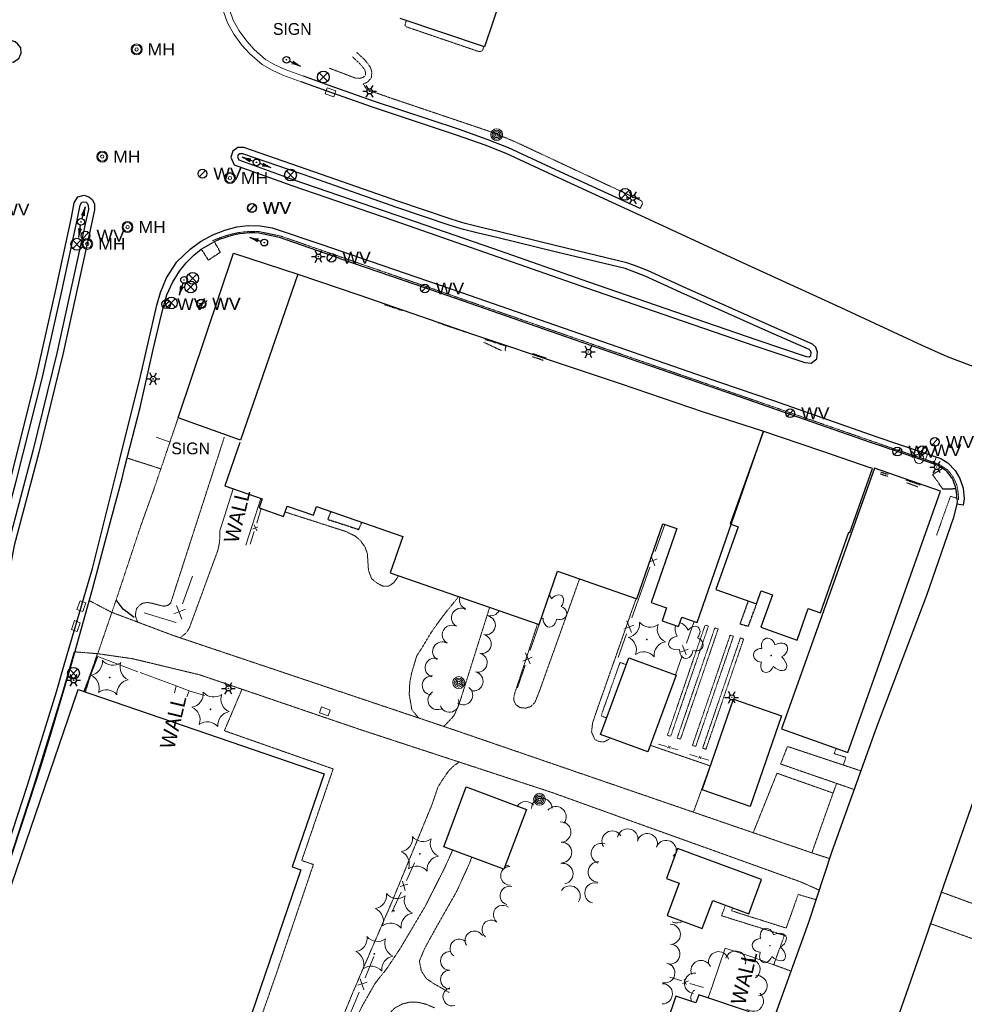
# Model space of a CAD drawing. Extents: x 386588 to 390135, y 96998 to 113606.
# Tile 22 of 93: x 387758 to 388141, y 98750 to 99149. Entities that reach past the tile are written whole.
import ezdxf
from ezdxf.enums import TextEntityAlignment as Align

# ---------------------------------------------------------------- set-up
doc = ezdxf.new("R2010")
doc.units = 0
doc.header["$MEASUREMENT"] = 0
for name, pattern in [('Wisdot1', [0.0625, 0.03125, -0.03125]), ('Wisdot3', [0.1875, 0.125, -0.0625]), ('Wisdot5', [0.1, 0.05, -0.05]), ('Wisdot6', [0.375, 0.125, -0.0625, 0.03125, -0.0625, 0.03125, -0.0625])]:
    doc.linetypes.add(name, pattern=pattern)
for name, color, linetype, lineweight in [('E_BLD', 241, 'Continuous', 25), ('E_BLD_HvyDash', 241, 'Wisdot3', 25), ('E_BLD_Steps', 30, 'Wisdot1', 25), ('E_DRN', 40, 'Continuous', 15), ('E_DWY', 2, 'Wisdot3', 15), ('E_LAND_Vegetation', 3, 'Continuous', 15), ('E_LTG', 21, 'Continuous', 25), ('E_MISCPROP', 30, 'Continuous', 15), ('E_MISCPROP_HvyDash', 241, 'Wisdot3', 25), ('E_MISCPROP_Planter', 3, 'Continuous', 15), ('E_MISCPROP_Railing', 30, 'Continuous', 15), ('E_PATH_Sidewalk', 2, 'Wisdot5', 15), ('E_RDWY', 21, 'Continuous', 25), ('E_RDWY_AsphConc', 200, 'Continuous', 25), ('E_RDWY_C_and_G', 21, 'Continuous', 25), ('E_SGN', 21, 'Continuous', 15), ('E_SIG', 5, 'Continuous', 30), ('E_UTL_MH', 30, 'Continuous', 15), ('E_UTL_W', 5, 'Continuous', 25), ('E_UTL_WHydrant', 4, 'Continuous', 15), ('E_WAL', 40, 'Continuous', 25), ('E_WTR_FlowLine', 4, 'Wisdot6', 15)]:
    doc.layers.add(name, color=color, linetype=linetype, lineweight=lineweight)
doc.layers.add('P2S1_Complete', color=7, linetype='Continuous', lineweight=15, transparency=0.9)
doc.styles.add('Style-dot_font5', font='dot_font5.shx')

# ---------------------------------------------------------------- blocks, each defined once
blk = doc.blocks.new('CULV')
at = {"layer": 'E_DRN'}
blk.add_arc((0, 6.15), 6.15, 216.8699, 323.1301, dxfattribs=at)
blk = doc.blocks.new('INLET')
at = {"layer": 'E_DRN', "flags": 128}
blk.add_lwpolyline([(-7.5, 10), (7.5, 10), (7.5, 0), (-7.5, 0)], close=True, dxfattribs=at)
blk = doc.blocks.new('LPOL')
at = {"layer": 'E_LTG'}
for p, q in [((-4, 0), (-1.5, 0)), ((-0.75, 1.3), (-2, 3.46)), ((0.75, 1.3), (2, 3.46)), ((1.5, 0), (4, 0)), ((-2, -3.46), (-0.75, -1.3)), ((2, -3.46), (0.75, -1.3))]:
    blk.add_line(p, q, dxfattribs=at)
for radius in [1.5, 1.5, 1.5, 0.125]:
    blk.add_circle((0, 0), radius, dxfattribs=at)
blk = doc.blocks.new('MH')
at = {"layer": 'E_UTL_MH'}
for radius in [5, 4, 1.5]:
    blk.add_circle((0, 0), radius, dxfattribs=at)
at = {"layer": 'E_UTL_MH', "style": 'Style-dot_font5', "width": 1.111111}
blk.add_text('MH', height=10.8, dxfattribs=at).set_placement((10, 0), align=Align.MIDDLE_LEFT)
blk = doc.blocks.new('PBX')
at = {"layer": 'E_SIG'}
for p, q in [((4.9, 5.1), (-5.1, -5.1)), ((-5.1, 5), (5, -5.2))]:
    blk.add_line(p, q, dxfattribs=at)
blk.add_circle((0, 0), 7.21, dxfattribs=at)
blk = doc.blocks.new('CTRE')
at = {"layer": 'E_LAND_Vegetation'}
blk.add_circle((0, 0), 0.223, dxfattribs=at)
for centre, start, end in [((-11.97, 8.96), 280.2067, 5.9716), ((1.81, 14.92), 220.2113, 305.9762), ((13.83, 5.89), 160.2113, 245.9762), ((-13.83, -5.9), 340.2113, 65.9762), ((-1.81, -14.93), 40.2113, 125.9762)]:
    blk.add_arc(centre, 7.87, start, end, dxfattribs=at)
at = {"layer": 'E_LAND_Vegetation', "extrusion": (0, 0, -1)}
blk.add_arc((-12.03, -9.04), 7.87, 354.0728, 79.7489, dxfattribs=at)
blk = doc.blocks.new('POLE')
at = {"layer": 'E_MISCPROP'}
for radius in [4.46, 3.35, 2.23, 1.12]:
    blk.add_circle((0, 0), radius, dxfattribs=at)
blk = doc.blocks.new('SIGN')
at = {"layer": 'E_SGN', "lineweight": 13, "style": 'Style-dot_font5'}
blk.add_text('SIGN', height=12, dxfattribs=at).set_placement((0, 0), align=Align.MIDDLE_CENTER)
blk = doc.blocks.new('DTRE')
at = {"layer": 'E_LAND_Vegetation'}
blk.add_circle((-0.18, 0), 0.183, dxfattribs=at)
for centre, major_axis, ratio in [((-1.87, 5.32), (1.36, -4.98), 0.782863), ((4.06, 2.74), (-5.27, -2.93), 0.691916), ((-5.87, 0.15), (4.93, -0.12), 0.832022), ((-2.49, -5.24), (1.8, 4.86), 0.716896), ((3.54, -3.71), (-5.01, 4.58), 0.560249)]:
    blk.add_ellipse(centre, major_axis=major_axis, ratio=ratio, start_param=1.570796, end_param=4.712389, dxfattribs=at)
blk = doc.blocks.new('WV')
at = {"layer": 'E_UTL_W'}
blk.add_line((-2.83, -2.83), (2.83, 2.83), dxfattribs=at)
blk.add_circle((0, 0), 4, dxfattribs=at)
at = {"layer": 'E_UTL_W', "style": 'Style-dot_font5', "width": 1.111111}
blk.add_text('WV', height=10.8, dxfattribs=at).set_placement((10, 0), align=Align.MIDDLE_LEFT)
blk = doc.blocks.new('HYD')
at = {"layer": 'E_UTL_WHydrant'}
for p, q in [((-3.8, 3.8), (-8.3, 8.3)), ((3.8, 3.8), (8.3, 8.3))]:
    blk.add_line(p, q, dxfattribs=at)
for radius in [5.48, 0.42]:
    blk.add_circle((0, 0), radius, dxfattribs=at)

msp = doc.modelspace()

# ---------------------------------------------------------------- linework, layer by layer
at = {"layer": 'E_BLD'}
for p, q in [((387958.31, 99172.67), (387946.84, 99138.22)), ((387946.84, 99138.22), (387912.59, 99149.63)), ((387946.84, 99138.22), (387946.84, 99138.22)), ((387822.56, 98987.59), (387845.09, 99054.49)), ((387845.09, 99054.49), (387871.12, 99045.98)), ((387871.12, 99045.98), (387847.9, 98978.54)), ((387871.12, 99045.98), (387896.22, 99037.39)), ((387896.22, 99037.39), (387941.92, 99021.61)), ((387941.92, 99021.61), (387979.96, 99008.82)), ((387979.96, 99008.82), (388002.32, 99001.39)), ((388002.32, 99001.39), (388035.58, 98990.1)), ((388035.58, 98990.1), (388058.75, 98982.64)), ((387847.9, 98978.54), (387822.56, 98987.59)), ((388033.05, 98904.59), (388059.95, 98982.24)), ((388059.94, 98982.22), (388049.96, 98954.32)), ((388058.75, 98982.64), (388083.53, 98974.28)), ((387847.57, 98977.59), (387841.51, 98959.98)), ((388083.53, 98974.28), (388103.58, 98967.36)), ((388104.98, 98967.24), (388069.81, 98868.62)), ((388095.04, 98941.08), (388104.26, 98967.12)), ((388104.26, 98967.12), (388103.58, 98967.36)), ((388104.26, 98967.12), (388104.26, 98967.12)), ((388131.76, 98957.83), (388104.98, 98967.24)), ((388104.98, 98967.24), (388104.98, 98967.24)), ((387841.51, 98959.98), (387841.51, 98959.98)), ((387841.51, 98959.98), (387856.72, 98954.72)), ((388094.23, 98851.77), (388131.76, 98957.83)), ((387856.72, 98954.72), (387855.45, 98951.06)), ((387856.72, 98954.72), (387856.72, 98954.72)), ((388049.96, 98954.32), (388046.51, 98944.56)), ((388049.96, 98954.32), (388049.96, 98954.32)), ((387855.45, 98951.06), (387855.45, 98951.06)), ((387855.45, 98951.06), (387865.32, 98947.64)), ((387865.32, 98947.64), (387866.78, 98951.86)), ((387866.78, 98951.86), (387866.78, 98951.86)), ((387866.78, 98951.86), (387877.48, 98948.15)), ((387877.48, 98948.15), (387878.7, 98951.67)), ((387878.7, 98951.67), (387878.7, 98951.67)), ((387878.7, 98951.67), (387913.77, 98939.52)), ((388008.64, 98914.24), (388019.17, 98944.65)), ((388024.79, 98942.71), (388014.39, 98912.66)), ((388019.17, 98944.65), (388019.17, 98944.65)), ((388019.17, 98944.65), (388024.79, 98942.71)), ((388024.79, 98942.71), (388024.79, 98942.71)), ((388049.71, 98943.43), (388040.72, 98918.02)), ((388046.51, 98944.56), (388046.51, 98944.56)), ((388046.51, 98944.56), (388049.71, 98943.43)), ((388049.71, 98943.43), (388049.71, 98943.43)), ((387913.77, 98939.52), (387908.63, 98924.68)), ((387913.77, 98939.52), (387913.77, 98939.52)), ((388083.05, 98908.45), (388094.65, 98941.21)), ((388094.65, 98941.21), (388094.65, 98941.21)), ((388094.65, 98941.21), (388095.04, 98941.08)), ((388095.04, 98941.08), (388095.04, 98941.08)), ((387908.63, 98924.68), (387968.94, 98903.79)), ((387968.94, 98903.79), (387976.42, 98925.39)), ((387976.42, 98925.39), (388008.64, 98914.24)), ((388040.72, 98918.02), (388057.21, 98912.18)), ((388008.64, 98914.24), (388008.64, 98914.24)), ((388057.21, 98912.18), (388059.08, 98917.47)), ((388063.6, 98915.87), (388058.91, 98902.64)), ((388059.08, 98917.47), (388059.08, 98917.47)), ((388059.08, 98917.47), (388063.6, 98915.87)), ((388063.6, 98915.87), (388063.6, 98915.87)), ((388014.39, 98912.66), (388020.71, 98910.47)), ((388020.71, 98910.47), (388018.9, 98905.24)), ((388020.71, 98910.47), (388020.71, 98910.47)), ((388057.21, 98912.18), (388057.21, 98912.18)), ((388073.58, 98897.44), (388078.1, 98910.2)), ((388078.1, 98910.2), (388078.1, 98910.2)), ((388078.1, 98910.2), (388083.05, 98908.45)), ((388025.57, 98902.94), (388026.88, 98906.73)), ((388026.88, 98906.73), (388026.88, 98906.73)), ((388026.88, 98906.73), (388033.05, 98904.59)), ((387968.94, 98903.79), (387968.94, 98903.79)), ((388018.9, 98905.24), (388018.9, 98905.24)), ((388018.9, 98905.24), (388025.57, 98902.94)), ((388058.91, 98902.64), (388073.58, 98897.44)), ((388073.58, 98897.44), (388073.58, 98897.44)), ((387993.89, 98859.18), (388005.3, 98890.27)), ((388005.3, 98890.27), (388024.54, 98883.21)), ((388024.54, 98883.21), (388013.14, 98852.12)), ((388024.54, 98883.21), (388024.54, 98883.21)), ((387735.58, 98741.64), (387782.03, 98877.34)), ((387782.03, 98877.34), (387881.76, 98843.2)), ((388035.07, 98836.67), (388047.76, 98873.44)), ((388047.76, 98873.44), (388047.76, 98873.44)), ((388047.76, 98873.44), (388067.23, 98866.72)), ((388067.23, 98866.72), (388054.54, 98829.95)), ((388067.23, 98866.72), (388067.23, 98866.72)), ((388069.81, 98868.62), (388067.24, 98861.4)), ((388069.81, 98868.62), (388069.81, 98868.62)), ((387993.89, 98859.18), (387993.89, 98859.18)), ((388013.14, 98852.12), (387993.89, 98859.18)), ((388067.24, 98861.4), (388094.23, 98851.77)), ((388013.14, 98852.12), (388013.14, 98852.12)), ((388094.23, 98851.77), (388094.23, 98851.77)), ((387881.76, 98843.2), (387868.83, 98805.43)), ((387881.76, 98843.2), (387881.76, 98843.2)), ((387930.28, 98813.6), (387939.36, 98837.89)), ((387939.36, 98837.89), (387939.36, 98837.89)), ((387939.36, 98837.89), (387963.81, 98828.75)), ((388054.54, 98829.95), (388035.07, 98836.67)), ((388054.54, 98829.95), (388054.54, 98829.95)), ((387963.81, 98828.75), (387954.73, 98804.47)), ((387954.73, 98804.47), (387930.28, 98813.6)), ((388025.14, 98812.91), (388020.6, 98800.66)), ((388059.17, 98800.31), (388025.14, 98812.91)), ((388025.14, 98812.91), (388025.14, 98812.91)), ((387872.38, 98804.21), (387839.9, 98709.33)), ((387868.83, 98805.43), (387868.83, 98805.43)), ((387868.83, 98805.43), (387872.38, 98804.21)), ((387872.38, 98804.21), (387872.38, 98804.21)), ((387954.73, 98804.47), (387954.73, 98804.47)), ((388020.6, 98800.66), (388025.76, 98798.75)), ((388025.76, 98798.75), (388020.9, 98785.62)), ((388025.76, 98798.75), (388025.76, 98798.75)), ((388054.02, 98786.38), (388059.17, 98800.31)), ((388059.17, 98800.31), (388059.17, 98800.31)), ((388035.15, 98780.34), (388039.39, 98791.8)), ((388039.39, 98791.8), (388054.02, 98786.38)), ((388054.02, 98786.38), (388054.02, 98786.38)), ((388020.9, 98785.62), (388020.9, 98785.62)), ((388020.9, 98785.62), (388035.15, 98780.34)), ((388035.15, 98780.34), (388035.15, 98780.34)), ((388024.47, 98752.93), (388020.98, 98742.58)), ((388032.59, 98750.2), (388024.47, 98752.93)), ((388024.47, 98752.93), (388024.47, 98752.93)), ((388033.71, 98753.54), (388032.59, 98750.2)), ((388032.59, 98750.2), (388032.59, 98750.2)), ((388054.25, 98746.63), (388033.71, 98753.54))]:
    msp.add_line(p, q, dxfattribs=at)
at = {"layer": 'E_BLD_HvyDash', "flags": 128}
for points in [[(387839.68, 99054.87), (387837.3, 99059.13)], [(387831.98, 99056.05), (387834.8, 99051.66)], [(387834.8, 99051.66), (387839.68, 99054.87)], [(388132.68, 98967.13), (388128.57, 98964.57)], [(388128.57, 98964.57), (388132.64, 98958.79)], [(388132.64, 98958.79), (388138.01, 98958.93)]]:
    msp.add_lwpolyline(points, dxfattribs=at)
at = {"layer": 'E_BLD_Steps', "flags": 128}
for points in [[(387906.33, 99033.62), (387913.4, 99031.27)], [(387928.15, 99026.25), (387940.11, 99022.21)], [(387946.62, 99018.29), (387953.9, 99014.87)], [(387947.07, 99019.52), (387955.33, 99016.95)], [(387955.33, 99016.95), (387955.22, 99014.72)], [(387966.52, 99013.69), (387971.82, 99011.89)], [(387966.6, 99013.44), (387966.52, 99013.69)], [(387966.29, 99012.48), (387970.61, 99011.06)], [(387971.82, 99011.89), (387971.55, 99011.77)], [(388110.3, 98963.86), (388107.33, 98964.84)], [(388110.51, 98964.6), (388107.57, 98965.51)], [(388117.75, 98962.49), (388123.49, 98960.48)], [(388122.58, 98959.64), (388117.98, 98961.25)]]:
    msp.add_lwpolyline(points, dxfattribs=at)
at = {"layer": 'E_DWY', "flags": 128}
for points in [[(387915.1, 99148.79), (387914.62, 99147.49), (387914.58, 99146.92), (387914.94, 99146.38), (387944.44, 99136.31), (387945.23, 99136.29), (387946.02, 99136.79), (387946.59, 99138.3)], [(387883.98, 99129.5), (387894.51, 99125.5), (387896.44, 99125.41), (387897.81, 99125.89), (387898.51, 99126.64), (387898.61, 99127.69), (387898.28, 99128.81), (387897.55, 99129.81), (387896.46, 99131.18), (387893.16, 99134.25)], [(387897.67, 99123.19), (387899.22, 99123.74), (387900.91, 99125.55), (387901.15, 99127.94), (387900.55, 99129.93), (387899.55, 99131.32), (387898.3, 99132.89), (387894.86, 99136.08)], [(387908.68, 99117.46), (387899.06, 99120.85), (387897.67, 99123.19)], [(388009.91, 99072.59), (388010.88, 99074.47), (388010.84, 99074.99), (388010.54, 99075.67), (387959.25, 99099.67), (387950.17, 99103.45), (387908.68, 99117.46)], [(387806.14, 98904.75), (387805.33, 98907.03), (387805.35, 98908.7), (387805.7, 98910.12), (387806.75, 98911.46), (387808.09, 98912.37), (387809.86, 98912.71), (387812.11, 98912.37), (387815.72, 98911.38), (387817.04, 98911.21), (387818.46, 98911.56), (387819.54, 98912.46), (387841.28, 98979.76)], [(387801.68, 98971.39), (387815.56, 98966.94)], [(387911.88, 98923.56), (387911.6, 98922.95), (387910.07, 98920.74), (387907.98, 98919.36), (387905.72, 98919.29), (387903, 98920.72), (387901.08, 98922.34), (387899.77, 98925.68), (387899.52, 98929.45), (387899.32, 98932.57), (387898.34, 98935.21), (387896.57, 98937.79), (387894.34, 98939.69), (387890.65, 98941.49), (387865.94, 98949.44)], [(387839.46, 98941.79), (387839.52, 98939.43), (387839.33, 98937.06), (387838.7, 98933.96), (387827.11, 98902.33), (387825.88, 98900.41), (387823.46, 98898.34)], [(387985.39, 98922.29), (387969.31, 98877.29), (387967.25, 98872.05), (387965.46, 98870.4), (387963.46, 98869.84), (387961.26, 98870.06), (387959.5, 98871.25), (387958.65, 98873.17), (387958.88, 98875.22), (387968.35, 98904)], [(387920.06, 98865.85), (387917.36, 98869.17), (387916.3, 98875.37), (387916.51, 98880.12), (387917.27, 98884.03), (387919.3, 98890.94), (387921.88, 98894.98), (387925.23, 98900.59), (387929.24, 98906.24), (387932.81, 98910.77), (387935.51, 98914.01), (387936.23, 98915.12)], [(387997.68, 98857.79), (387997.23, 98857.16), (387995.4, 98856.17), (387993.2, 98856.25), (387991.54, 98857.16), (387990.25, 98860.14), (387990.67, 98863.81), (387991.95, 98867.68), (388008.34, 98914.34)], [(388079.59, 98811.1), (387932.8, 98861.57), (387820.73, 98899.26), (387795.47, 98908.77), (387786.58, 98913.46)], [(387948.91, 98910.73), (387936.47, 98871.22), (387934.43, 98866.78), (387933.27, 98865.47), (387930.34, 98862.4)], [(387780.54, 98892.68), (387789.93, 98891.93), (387804.21, 98889.87), (387831.38, 98883.33), (387896.68, 98861.05), (387973.61, 98835.8), (388074.89, 98799.39), (388080.97, 98796.72), (388082.54, 98795.95)], [(387840.44, 98699.77), (387843.65, 98708.49), (387862.68, 98762.86), (387877.43, 98806.37), (387872.69, 98807.99), (387885.45, 98845.16), (387841.32, 98860.66), (387848.46, 98877.5)], [(388038.42, 98846.37), (388014.1, 98854.75)], [(388096.76, 98836.81), (388066.93, 98847.15), (388069.7, 98854.28), (388099.48, 98844.37)], [(387936.63, 98847.94), (387934.51, 98846.56), (387932.29, 98844.4), (387929.86, 98840.83), (387927.99, 98837.91), (387925.46, 98830.49), (387908.99, 98790.54), (387893.63, 98754.95), (387869.49, 98695.91), (387854.94, 98701.09), (387852.83, 98695.44)], [(388031.57, 98827.62), (388038.31, 98846.28)], [(388065.47, 98843.42), (388055.8, 98819.28)], [(388086.78, 98808.78), (388079.59, 98811.1), (388088.21, 98835.37), (388065.47, 98843.42)], [(387872.16, 98688.58), (387878.42, 98704.61), (387890.38, 98734.91), (387897.19, 98748.91), (387902.56, 98758.3), (387907.21, 98764.14), (387912.58, 98772.21), (387922.83, 98789.5), (387930.71, 98805.1), (387933.92, 98812.24)], [(387932.47, 98754.48), (387926.41, 98757.95), (387923.14, 98760.15), (387921.18, 98763.3), (387920.42, 98767.18), (387922.56, 98772.35), (387927.19, 98780.74), (387935.56, 98795.5), (387940.79, 98806.99), (387941.66, 98809.35)], [(388191.21, 98774.26), (388170.12, 98781.24), (388132.19, 98795.15)], [(388172.63, 98766.27), (388127.79, 98782.36)], [(388063.74, 98765.85), (388071.11, 98763.12)], [(388039.31, 98757.28), (388037.51, 98752.26)], [(387881.26, 98685.34), (387895.26, 98721.45), (387903.27, 98739.47), (387906.66, 98744.5), (387910.5, 98748.17), (387913.46, 98749.75), (387916.4, 98750.52), (387919.39, 98750.57), (387923.01, 98749.71), (387926.76, 98748.14)]]:
    msp.add_lwpolyline(points, dxfattribs=at)
at = {"layer": 'E_LAND_Vegetation'}
for centre, radius, start, end in [((387940.56, 98913.75), 3.88, 162.691, 248.5572), ((387937.28, 98906.49), 3.88, 61.721, 241.721), ((387947.35, 98903.46), 3.88, 257.7756, 77.7756), ((387949.24, 98911.15), 3.88, 252.8877, 333.4578), ((387933.55, 98899.65), 3.88, 60.8478, 240.8478), ((387945.71, 98895.88), 3.88, 257.7756, 77.7756), ((387929.67, 98892.85), 3.88, 58.8188, 238.8188), ((387926.62, 98886.24), 3.88, 72.4706, 252.4706), ((387944.05, 98888.3), 3.88, 257.6385, 77.6385), ((387925.47, 98879.06), 3.88, 86.2519, 266.2519), ((387942.39, 98880.71), 3.88, 257.6385, 77.6385), ((387938.19, 98875.06), 3.88, 234.3389, 54.3389), ((387927.76, 98873.09), 3.88, 120.7702, 300.7702), ((387932.59, 98872.04), 3.88, 198.8909, 18.8909), ((387963.6, 98827.77), 4.16, 40.3908, 145.6663), ((387970.06, 98829.14), 4.16, 1.16, 181.16), ((387975.78, 98825.76), 4.16, 321.3229, 141.3229), ((387977.73, 98819.56), 4.16, 272.1925, 92.1925), ((387998.62, 98815.86), 4.16, 32.1325, 212.1325), ((388004.91, 98816.69), 4.16, 349.4729, 169.4729), ((388012.84, 98814.79), 4.16, 344.9371, 164.9371), ((387978.05, 98811.26), 4.16, 271.9302, 91.9302), ((387994.25, 98810.82), 4.16, 68.8176, 248.8176), ((388020.47, 98812.01), 4.16, 352.2641, 159.4965), ((388026.67, 98807.32), 4.16, 124.1691, 143.2939), ((387955.36, 98809.63), 3.79, 268.3254, 290.1996), ((387978.6, 98802.64), 4.16, 281.8525, 101.8525), ((387992.98, 98803.34), 4.16, 87.465, 267.465), ((387957.18, 98801.77), 3.79, 133.3349, 270.8544), ((387957.18, 98801.77), 3.79, 90.8544, 128.07), ((387991.65, 98794.8), 4.16, 76.5178, 256.5178), ((387956.94, 98793.74), 3.79, 74.4344, 254.4344), ((387981.52, 98793.55), 4.16, 326.8405, 146.8405), ((387954.21, 98786.04), 3.79, 52.3238, 232.3238), ((387949.58, 98780.04), 3.79, 52.3238, 232.3238), ((388022.19, 98778.05), 4.1, 271.2298, 91.2298), ((388024.89, 98786.74), 4.1, 241.3394, 303.1993), ((387942.71, 98775.59), 3.79, 31.1017, 211.1017), ((387936.64, 98772.32), 3.79, 52.5326, 232.5326), ((388022.01, 98770.02), 4.1, 266.0271, 86.0271), ((387932.8, 98767.24), 3.79, 89.8331, 269.8331), ((388041.81, 98766.9), 4.12, 15.821, 195.821), ((388048.65, 98767.16), 4.12, 343.4354, 163.4354), ((388019.95, 98762.39), 4.1, 257.3846, 77.3846), ((388034.66, 98763.32), 4.12, 23.0095, 203.0095), ((388054.5, 98763.81), 4.12, 302.2397, 122.2397), ((387932.78, 98759.67), 3.79, 89.8331, 269.8331), ((388032.03, 98758.17), 4.12, 83.8044, 263.8044), ((388018.97, 98753.88), 4.1, 269.7071, 89.7071), ((388057.37, 98757.16), 4.12, 277.4549, 97.4549), ((387933.78, 98752.76), 3.79, 106.4871, 286.4871), ((388034.66, 98752.29), 4.12, 130.8174, 201.3321), ((388055.86, 98750.89), 4.12, 231.3686, 51.3686)]:
    msp.add_arc(centre, radius, start, end, dxfattribs=at)
for centre, major_axis, ratio, start_param, end_param in [((387971.85, 98913.02), (2.17, -3.97), 0.560249, 1.570796, 1.967741), ((387975.99, 98912.69), (-2.19, -2.67), 0.716896, 1.570796, 4.712389), ((387976.95, 98908.55), (-3.08, 1.14), 0.832022, 1.570796, 4.712389), ((387970.13, 98909.07), (3.96, 0.71), 0.691916, 4.504172, 4.712389), ((387973.31, 98906.16), (0.22, 3.44), 0.782863, 1.570796, 4.712389), ((388027.2, 98900.3), (2.17, -3.97), 0.560249, 3.578943, 4.712389), ((388027.2, 98900.3), (2.17, -3.97), 0.560249, 1.570796, 2.73394), ((388031.33, 98899.96), (-2.19, -2.67), 0.716896, 1.570796, 4.712389), ((388025.48, 98896.34), (3.96, 0.71), 0.691916, 1.570796, 4.712389), ((388032.3, 98895.83), (-3.08, 1.14), 0.832022, 1.570796, 4.712389), ((388028.66, 98893.43), (0.22, 3.44), 0.782863, 1.570796, 4.712389)]:
    msp.add_ellipse(centre, major_axis=major_axis, ratio=ratio, start_param=start_param, end_param=end_param, dxfattribs=at)
at = {"layer": 'E_MISCPROP_HvyDash', "flags": 128}
for points in [[(387884.51, 98949.66), (387883.25, 98946.42), (387895.83, 98942.35), (387897.09, 98945.3)], [(388053.81, 98913.38), (388050.44, 98904.01), (388053.85, 98903.06), (388057.21, 98912.18)]]:
    msp.add_lwpolyline(points, dxfattribs=at)
at = {"layer": 'E_MISCPROP_Planter'}
msp.add_lwpolyline([(387784.43, 98876.26), (387789.96, 98890.77), (387806.28, 98884.6)], dxfattribs=at)
at = {"layer": 'E_MISCPROP_Railing'}
for p, q in [((387852.8, 98942.41), (387854.9, 98943.35)), ((387854.45, 98941.8), (387853.37, 98944.25)), ((388013.83, 98929.23), (388016.88, 98930.46)), ((388015.94, 98927.57), (388014.5, 98931.17)), ((387825.53, 98910), (387820.82, 98908.1)), ((387821.93, 98911.48), (387824.11, 98905.98)), ((388003.37, 98901.85), (388007.39, 98903.48)), ((388006.45, 98900.58), (388004.58, 98905.28)), ((388026.21, 98892.5), (388029.44, 98893.81)), ((388028.68, 98891.48), (388027.17, 98895.26)), ((387962.37, 98888.96), (387966.17, 98890.55)), ((387965.3, 98887.79), (387963.48, 98892.23)), ((388022.27, 98854.29), (388020.95, 98853.7)), ((388021.95, 98853.4), (388021.43, 98854.52)), ((388034.84, 98850.09), (388033.54, 98849.52)), ((388034.52, 98849.22), (388034.02, 98850.33)), ((387915.8, 98798.41), (387912.59, 98797.45)), ((387913.53, 98799.61), (387914.62, 98795.86)), ((387899.21, 98758.65), (387895.46, 98757.35)), ((387896.46, 98759.95), (387897.95, 98755.57)), ((388027.18, 98758.12), (388029.5, 98759.14)), ((388027.76, 98759.68), (388028.65, 98757.7))]:
    msp.add_line(p, q, dxfattribs=at)
at = {"layer": 'E_MISCPROP_Railing', "flags": 128}
for points in [[(387839.46, 98941.79), (387844.86, 98958.82)], [(387849.98, 98935.95), (387856.16, 98954.91)], [(387854.43, 98944.9), (387856.26, 98950.78)], [(388016.1, 98933.41), (388019.95, 98944.38)], [(387851.75, 98936.31), (387853.36, 98941.48)], [(388010.47, 98917.39), (388013.86, 98927.04)], [(387828.35, 98923.37), (387824.36, 98912.1)], [(388006.61, 98906.42), (388010.47, 98917.39)], [(387821.73, 98904.65), (387821.68, 98904.53), (387808.85, 98908.57)], [(387965.4, 98893.34), (387968.94, 98903.79)], [(388028.81, 98896.18), (388031.9, 98904.99)], [(388000.98, 98890.4), (388004.37, 98900.05)], [(388024.29, 98883.3), (388027.01, 98891.05)], [(387960.22, 98878.06), (387963.34, 98887.26)], [(387821.13, 98876.1), (387821.83, 98878.95), (387807.13, 98884.36)], [(387827.01, 98876.81), (387821.83, 98878.95)], [(387826.14, 98874.47), (387827.01, 98876.81), (387833.2, 98874.93)], [(388020.6, 98854.26), (388017.44, 98855.23)], [(388025.23, 98852.85), (388022.45, 98853.7)], [(388033.2, 98850.08), (388030.09, 98851.05)], [(388037.75, 98848.66), (388035.01, 98849.52)], [(387918.48, 98807.02), (387915.16, 98799.86)], [(387912.97, 98795.13), (387909.2, 98787)], [(388039.31, 98757.28), (388044.46, 98772.39), (388055.19, 98768.85), (388063.74, 98765.85)], [(387901.93, 98768.99), (387898.38, 98760.34)], [(388021.99, 98760.66), (388026.88, 98759.15)], [(388030.11, 98758.15), (388035.67, 98756.42)], [(387896.04, 98754.62), (387892, 98744.78)]]:
    msp.add_lwpolyline(points, dxfattribs=at)
at = {"layer": 'E_PATH_Sidewalk', "flags": 128}
for points in [[(387735.58, 98741.64), (387782.03, 98877.34), (387784.32, 98876.56), (387789.77, 98891.42), (387797.44, 98913.76), (387807.31, 98943.49), (387812.93, 98959.19), (387822.56, 98987.59)], [(388138.45, 98955), (388135.81, 98955.82), (388130.18, 98939.99)], [(387789.79, 98891.94), (387784.94, 98876.35)], [(388004.28, 98887.51), (388001.79, 98888.37), (387994.11, 98866.69), (387996.35, 98865.88)], [(388092.36, 98846.74), (388093.43, 98849.85), (388088.61, 98851.4), (388089.44, 98853.48)], [(388088.21, 98835.37), (388089.63, 98839.29)], [(388081.27, 98792.11), (388074.07, 98794.24), (388069.19, 98780.57), (388047.04, 98787.59), (388047.47, 98788.81)], [(388044.57, 98789.88), (388042.97, 98785.57), (388068.45, 98777.61), (388064.15, 98765.71)]]:
    msp.add_lwpolyline(points, dxfattribs=at)
for points in [[(388021.02, 98858.83), (388036.31, 98903.56), (388037.64, 98903.11), (388022.35, 98858.38)], [(388024.97, 98857.69), (388040.26, 98902.42), (388041.59, 98901.96), (388026.3, 98857.23)], [(388031.18, 98854.73), (388046.47, 98899.46), (388047.8, 98899.01), (388032.51, 98854.28)], [(388035.31, 98853.6), (388050.6, 98898.33), (388051.93, 98897.88), (388036.64, 98853.15)]]:
    msp.add_lwpolyline(points, close=True, dxfattribs=at)
at = {"layer": 'E_RDWY', "flags": 128}
for points in [[(387737.1, 99138), (387753.13, 99132.45), (387755.64, 99132), (387757.91, 99133.5), (387758.84, 99135.59), (387758.78, 99137.77), (387757.5, 99139.3), (387756.47, 99140.17), (387738.43, 99146.46)], [(388009.91, 99072.59), (387977.56, 99087.42), (387956.59, 99097.17), (387947.97, 99100.63), (387936.25, 99104.76), (387901.78, 99116.21), (387883.88, 99122.57), (387873.35, 99126.34)], [(388177.25, 98997.1), (388143.6, 99008.98), (388134.58, 99012.33), (388124.35, 99017.01), (388089.72, 99033.08), (388050.32, 99051.11), (388013.93, 99067.99), (387976.52, 99085.15), (387955.6, 99094.87), (387947.09, 99098.29), (387935.44, 99102.4), (387900.97, 99113.85), (387883.04, 99120.21), (387872.51, 99123.99)], [(387952.39, 99063.2), (387944.92, 99065.03), (387938.99, 99066.51), (387933.73, 99068.1), (387911.65, 99075.56), (387877.96, 99087.36), (387849.25, 99097.33), (387846.73, 99097.35), (387844.82, 99095.84), (387843.94, 99093.44), (387845.28, 99090.33), (387868.7, 99081.93), (387910, 99067.69), (387949.59, 99053.95), (387988.21, 99040.46)], [(387951.79, 99060.77), (387944.32, 99062.6), (387938.32, 99064.1), (387932.97, 99065.72), (387910.84, 99073.2), (387877.14, 99085), (387848.81, 99094.83), (387847.59, 99094.84), (387846.92, 99094.32), (387846.63, 99093.51), (387847.14, 99092.32), (387869.53, 99084.29), (387910.82, 99070.05), (387950.42, 99056.31), (387989.04, 99042.82)], [(387736.89, 98899.16), (387744.94, 98926.64), (387754.52, 98962.55), (387765.06, 99004.7), (387773.01, 99039.63), (387779.27, 99069), (387780.44, 99074.89), (387781.85, 99077.29), (387784.42, 99077.95), (387786.4, 99077.37), (387787.74, 99076.3), (387788.63, 99074.44), (387788.66, 99071.99), (387787.73, 99067.63), (387775.82, 99013.36)], [(387739.29, 98898.46), (387747.34, 98925.97), (387756.94, 98961.93), (387767.5, 99004.11), (387775.45, 99039.09), (387781.72, 99068.5), (387782.8, 99073.99), (387783.48, 99075.12), (387784.38, 99075.36), (387785.23, 99075.11), (387785.73, 99074.7), (387786.14, 99073.85), (387786.16, 99072.24), (387785.28, 99068.16), (387773.37, 99013.9)], [(387745.59, 98789.98), (387761.53, 98838.57), (387773.26, 98876.5), (387776.39, 98887.36), (387787.78, 98926.54), (387798.97, 98970.82), (387807.26, 99004.53), (387813.89, 99033.4), (387815.38, 99038.46), (387817.9, 99044.5), (387821.99, 99050.91), (387827.39, 99056.06), (387831.66, 99059.18), (387836.6, 99061.93), (387841.57, 99063.78), (387846.42, 99065.12), (387850.94, 99065.65), (387855.89, 99065.55), (387860.73, 99064.77), (387880.88, 99057.95), (387900.84, 99051.02), (387937.48, 99038.45), (388042.12, 99002.18), (388064.05, 98994.64), (388105.89, 98979.91), (388131.89, 98971.1), (388134.76, 98969.37), (388137.73, 98966.33), (388139.64, 98963.07), (388141.01, 98959.11), (388141.34, 98954.8), (388140.92, 98952.17), (388138.45, 98952.56)], [(387988.22, 99040.45), (388019.18, 99029.74), (388056.41, 99016.89), (388076.79, 99010.11), (388079.3, 99009.83), (388081.56, 99011.6), (388081.95, 99014.24), (388081.19, 99016.28), (388079.82, 99017.48), (388063.22, 99024.8), (388027.43, 99040.83), (388012.99, 99047.45), (388007.63, 99049.51), (388004.52, 99050.6), (387976.02, 99057.44), (387952.38, 99063.2)], [(387989.04, 99042.82), (388020, 99032.1), (388057.22, 99019.26), (388077.33, 99012.57), (388078.56, 99012.43), (388079.23, 99012.95), (388079.38, 99013.97), (388079.06, 99014.82), (388078.46, 99015.35), (388062.21, 99022.52), (388026.4, 99038.55), (388012.02, 99045.14), (388006.77, 99047.16), (388003.82, 99048.19), (387975.43, 99055.01), (387951.79, 99060.77)], [(387773.37, 99013.9), (387763.62, 98974.25), (387753.58, 98936.34), (387746.37, 98897.91), (387739.68, 98861.62), (387737.91, 98852.49), (387736.12, 98844.94), (387733.72, 98836.87), (387731.67, 98830.7), (387731.06, 98829.35), (387730.08, 98828.9), (387729.04, 98828.74), (387728.15, 98828.99), (387727.8, 98829.75), (387727, 98836.04), (387726.42, 98844.93), (387726.39, 98849.47), (387726.63, 98853.16), (387727.32, 98857.23), (387728.29, 98861.88), (387730.97, 98870.37), (387739.29, 98898.46)], [(387775.8, 99013.3), (387766.04, 98973.64), (387756.02, 98935.79), (387748.83, 98897.46), (387742.13, 98861.15), (387740.35, 98851.97), (387738.54, 98844.3), (387736.1, 98836.12), (387734, 98829.79), (387732.96, 98827.48), (387730.81, 98826.48), (387728.89, 98826.19), (387726.37, 98826.89), (387725.37, 98829.05), (387724.51, 98835.8), (387723.92, 98844.83), (387723.88, 98849.54), (387724.14, 98853.45), (387724.87, 98857.69), (387725.87, 98862.52), (387728.58, 98871.1), (387736.9, 98899.17)], [(388138.45, 98952.56), (388136.96, 98946.78), (388126.09, 98915.55), (388105.86, 98862.15), (388087.72, 98811.6), (388078.21, 98782.86), (388064.88, 98745.83), (388044.35, 98690.88), (388033.8, 98663.51), (388027.56, 98646.4)], [(388085.68, 98661.78), (388125.55, 98775.84), (388133.24, 98798.2), (388150.39, 98847.21), (388167.92, 98897.72), (388178.25, 98926.51), (388176.85, 98927.86), (388175.87, 98930.12), (388175.55, 98932.37), (388175.51, 98934.9), (388176.65, 98937.3)], [(387840.44, 98699.77), (387827.97, 98704.13), (387793.4, 98715.92), (387778.54, 98704.9), (387777.77, 98704.67), (387776.26, 98705.14), (387750.97, 98714.04), (387737.01, 98718.86), (387735.56, 98719.64), (387733.52, 98721.47), (387731.87, 98723.25), (387730.67, 98724.87), (387729.95, 98726.62), (387729.29, 98729.29), (387729.33, 98732), (387730.1, 98735.59), (387734.85, 98749.99), (387747.96, 98789.19), (387763.91, 98837.81), (387775.65, 98875.79), (387778.79, 98886.66), (387780.54, 98892.68)]]:
    msp.add_lwpolyline(points, dxfattribs=at)
at = {"layer": 'E_RDWY_AsphConc', "flags": 128}
msp.add_lwpolyline([(387804.72, 98906.56), (387800.22, 98910), (387797.44, 98913.76)], dxfattribs=at)
at = {"layer": 'E_RDWY_C_and_G', "linetype": 'Continuous'}
for points in [[(387888.14, 99052.33), (387863.64, 99060.87), (387855.25, 99062.58), (387853.63, 99062.66), (387851.34, 99062.65), (387849.05, 99062.47), (387847.44, 99062.26), (387846.18, 99062.03), (387844.4, 99061.63), (387842.66, 99061.14), (387841.44, 99060.73), (387839.28, 99059.99), (387836.88, 99058.88)], [(388138.45, 98954.86), (388138.45, 98956.41), (388137.97, 98959.17), (388137.76, 98960.02), (388137.37, 98961.19), (388136.88, 98962.33), (388136.47, 98963.1), (388136.02, 98963.82), (388135.32, 98964.8), (388134.53, 98965.71), (388133.92, 98966.31), (388130.84, 98968.33), (388111.43, 98974.98)]]:
    msp.add_lwpolyline(points, dxfattribs=at)
at = {"layer": 'E_RDWY_C_and_G', "flags": 128}
for points in [[(387754.73, 98809.06), (387759.67, 98824.17), (387759.67, 98824.17), (387767, 98846.6), (387767, 98846.6), (387771.27, 98860.21), (387771.27, 98860.21), (387779.06, 98886.73), (387780.57, 98892.07), (387787.85, 98918.14), (387795.57, 98947.06), (387799.89, 98962.97), (387800.88, 98967.2), (387807.2, 98991.89), (387812.48, 99015.34), (387815.19, 99026.69), (387816.54, 99032.29), (387818.02, 99037.56), (387820.23, 99042.57), (387823.11, 99047.22), (387823.11, 99047.22), (387825.83, 99050.59), (387828.89, 99053.63), (387828.89, 99053.63), (387831.98, 99056.05), (387836.88, 99058.88)], [(388103.27, 98977.82), (388109.35, 98975.79), (388111.43, 98974.98)], [(388138.45, 98954.86), (388138.58, 98953.82), (388138.58, 98953.82), (388138.45, 98952.56)]]:
    msp.add_lwpolyline(points, dxfattribs=at)
at = {"layer": 'E_RDWY_C_and_G'}
msp.add_lwpolyline([(387888.14, 99052.33), (387928.8, 99038.32), (387982.78, 99019.59), (388041.59, 98999.23), (388103.27, 98977.82)], dxfattribs=at)
at = {"layer": 'E_SGN'}
msp.add_line((387813.62, 98979.77), (387819.36, 98977.81), dxfattribs=at)
at = {"layer": 'E_SIG'}
for p, q in [((387872.28, 99130.22), (387867.75, 99132.34)), ((387848.37, 99093.53), (387853.06, 99091.79)), ((387860.36, 99089.06), (387855.67, 99090.81)), ((387784.89, 99073.32), (387783.54, 99068.5)), ((387782.33, 99060.81), (387782.98, 99065.77)), ((387851.48, 99060.92), (387856.2, 99059.24)), ((387823.07, 99037.49), (387824.56, 99042.27))]:
    msp.add_line(p, q, dxfattribs=at)
at = {"layer": 'E_SIG', "flags": 128}
for points in [[(387868.73, 99131.25), (387869.79, 99131.38), (387869.21, 99132.28)], [(387851.99, 99092.79), (387850.94, 99092.58), (387851.59, 99091.72)], [(387856.73, 99089.81), (387857.79, 99090.02), (387857.13, 99090.88)], [(387784.45, 99069.64), (387784.15, 99070.68), (387783.35, 99069.95)], [(387782.24, 99064.51), (387782.68, 99063.53), (387783.37, 99064.36)], [(387855.12, 99060.23), (387854.07, 99060), (387854.74, 99059.15)], [(387823.62, 99041.15), (387823.89, 99040.11), (387824.71, 99040.81)]]:
    msp.add_lwpolyline(points, dxfattribs=at)
at = {"layer": 'E_SIG'}
for centre, radius in [((387866.48, 99132.93), 1.37), ((387866.48, 99132.93), 0.105), ((387854.36, 99091.3), 1.37), ((387854.36, 99091.3), 0.105), ((387783.16, 99067.16), 1.37), ((387783.16, 99067.16), 0.105), ((387857.51, 99058.77), 1.37), ((387857.51, 99058.77), 0.105), ((387824.98, 99043.6), 1.37), ((387824.98, 99043.6), 0.105)]:
    msp.add_circle(centre, radius, dxfattribs=at)
for centre, start, end in [((387867.21, 99119.36), 64.9801, 82.7424), ((387852.55, 99104.77), 249.564, 267.3264), ((387856.17, 99077.83), 69.564, 87.3264), ((387796.43, 99070.07), 164.2847, 182.047), ((387770.45, 99062.36), 352.5852, 10.3475), ((387855.52, 99072.21), 250.3469, 268.1092), ((387811.63, 99041.07), 342.6415, 0.4038)]:
    msp.add_arc(centre, 11.99, start, end, dxfattribs=at)
at = {"layer": 'E_SIG', "extrusion": (0, 0, -1)}
for centre, start, end in [((-387877.35, 99141.08), 295.0199, 312.7822), ((-387844.18, 99082.3), 110.436, 128.1983), ((-387864.54, 99100.3), 290.436, 308.1983), ((-387773.35, 99076.56), 195.7153, 213.4776), ((-387794.22, 99059.26), 7.4148, 25.1771), ((-387847.45, 99049.63), 109.6531, 127.4155), ((-387834.51, 99033.91), 17.3585, 35.1208)]:
    msp.add_arc(centre, 11.99, start, end, dxfattribs=at)
at = {"layer": 'E_WTR_FlowLine'}
msp.add_lwpolyline([(388139.08, 98954.39), (388139.01, 98956.42), (388138.63, 98959.44), (388138.38, 98960.3), (388137.94, 98961.49), (388137.41, 98962.64), (388136.98, 98963.42), (388136.52, 98964.16), (388135.8, 98965.14), (388135.01, 98966.07), (388134.41, 98966.69), (388131, 98968.9), (388111.41, 98975.58), (388068.4, 98990.55), (388024.39, 99005.8), (387966.32, 99025.93), (387919.16, 99042.33), (387888.47, 99052.95), (387864.28, 99061.37), (387855.48, 99063.2), (387853.8, 99063.27), (387851.41, 99063.24), (387849.03, 99063.06), (387847.36, 99062.83), (387846.08, 99062.6), (387844.29, 99062.2), (387842.53, 99061.71), (387841.3, 99061.31), (387839.19, 99060.59), (387836.49, 99059.51)], dxfattribs=at)
at = {"layer": 'P2S1_Complete', "flags": 128}
for points in [[(387876.56, 99606), (387874.16, 99565.33), (387872.86, 99542.19), (387870.84, 99506.81), (387866.97, 99442.96), (387865.79, 99422.07), (387861.7, 99359.8), (387856.52, 99300.18), (387849.73, 99240.99), (387842.06, 99182.5), (387841.4, 99178.37), (387840.01, 99169.35), (387839.33, 99164.3), (387839.52, 99159.19), (387841.17, 99152.18), (387842.66, 99147.95), (387845.16, 99143.4), (387848.47, 99138.9), (387851.61, 99135.35), (387856.61, 99131.07), (387860.68, 99128.68), (387865.08, 99126.66), (387872.51, 99123.99)], [(387844.87, 99184.71), (387844.53, 99182.15), (387843.87, 99177.98), (387842.48, 99169), (387841.84, 99164.18), (387842.01, 99159.52), (387843.57, 99152.88), (387844.95, 99148.97), (387847.27, 99144.75), (387850.42, 99140.47), (387853.37, 99137.14), (387858.07, 99133.12), (387861.84, 99130.9), (387866.02, 99128.98), (387873.35, 99126.34)]]:
    msp.add_lwpolyline(points, dxfattribs=at)

# ---------------------------------------------------------------- block references
at = {"layer": 'E_DRN', "xscale": 0.25, "yscale": 0.25, "zscale": 0.25}
for p, rotation in [((387884.8, 99120.91), 161.0784442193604), ((388127.4, 98969.96, 1606.96), 340.8664023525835), ((387784.51, 98910.82), 69.958328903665), ((387782.25, 98902.74), 70.71021281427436), ((387881.69, 98867.35), 340.3133799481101)]:
    msp.add_blockref('INLET', p, dxfattribs=dict(at, rotation=rotation))
at = {"layer": 'E_DRN', "xscale": 0.5, "yscale": 0.5, "zscale": 0.5}
msp.add_blockref('CULV', (387831.95, 99034.02), dxfattribs=at)
at = {"layer": 'E_LAND_Vegetation'}
for name, p, xscale, yscale, zscale in [('CTRE', (388012.66, 98897.68), 0.7108526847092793, 0.7108526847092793, 0.7108526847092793), ('DTRE', (388063.23, 98891.2), 0.6769248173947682, 0.6769248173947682, 0.6769248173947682), ('CTRE', (387794.78, 98882.27), 0.7108526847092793, 0.7108526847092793, 0.7108526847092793), ('CTRE', (387835.71, 98869.33), 0.7108526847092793, 0.7108526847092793, 0.7108526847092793), ('CTRE', (387920.58, 98810.71), 0.7108526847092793, 0.7108526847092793, 0.7108526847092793), ('CTRE', (387910.05, 98787.58), 0.7108526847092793, 0.7108526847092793, 0.7108526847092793), ('DTRE', (388062.72, 98773.45), 0.6769248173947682, 0.6769248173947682, 0.6769248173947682), ('CTRE', (387902.15, 98770.15), 0.7108526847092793, 0.7108526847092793, 0.7108526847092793)]:
    msp.add_blockref(name, p, dxfattribs=dict(at, xscale=xscale, yscale=yscale, zscale=zscale))
at = {"layer": 'E_LTG', "xscale": 0.692840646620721, "yscale": 0.692840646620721, "zscale": 0.692840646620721}
for p in [(387900.25, 99120.15), (388007.05, 99076.94), (387879.49, 99053.07), (387988.98, 99014.38), (387812.43, 99003.45), (388130.25, 98967.66, 1607.88), (387780.19, 98881.12), (387842.96, 98877.86), (388047.14, 98874.19)]:
    msp.add_blockref('LPOL', p, dxfattribs=at)
at = {"layer": 'E_MISCPROP', "xscale": 0.5377037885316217, "yscale": 0.5377037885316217, "zscale": 0.5377037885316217}
for p in [(387951.76, 99102.57), (387936.39, 98880.21), (387969.15, 98832.83)]:
    msp.add_blockref('POLE', p, dxfattribs=at)
at = {"layer": 'E_SGN', "xscale": 0.3999999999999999, "yscale": 0.3999999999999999, "zscale": 0.3999999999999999}
for p in [(387868.87, 99145.45), (387827.66, 98975.23)]:
    msp.add_blockref('SIGN', p, dxfattribs=at)
at = {"layer": 'E_SIG', "xscale": 0.3326853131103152, "yscale": 0.3326853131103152, "zscale": 0.3326853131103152}
for p in [(387881.48, 99125.93), (387868.16, 99086.16), (388003.92, 99078.31), (387781.5, 99058.09), (387828.47, 99044.24), (387827.66, 99040.73), (387819.8, 99034.24), (387780.15, 98883.98)]:
    msp.add_blockref('PBX', p, dxfattribs=at)
at = {"layer": 'E_UTL_MH', "xscale": 0.4444444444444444, "yscale": 0.4444444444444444, "zscale": 0.4444444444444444}
for p in [(387805.74, 99137.16), (387791.79, 99093.64), (387843.59, 99084.96), (387802.04, 99065.07), (387785.7, 99058.22)]:
    msp.add_blockref('MH', p, dxfattribs=at)
at = {"layer": 'E_UTL_W', "xscale": 0.4444444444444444, "yscale": 0.4444444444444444, "zscale": 0.4444444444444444}
for p in [(387832.42, 99086.74), (387746.38, 99072.22), (387852.47, 99072.79), (387852.58, 99072.83), (387785.02, 99061.58), (387884.76, 99052.61), (387922.66, 99040.14), (387817.72, 99033.74), (387831.95, 99034.02), (387831.99, 99033.84), (388070.82, 98989.5, 1608.16), (388129.49, 98977.86, 1607.85), (388114.26, 98973.94, 1608.22), (388124.36, 98974.52, 1607.86)]:
    msp.add_blockref('WV', p, dxfattribs=at)
at = {"layer": 'E_UTL_WHydrant', "xscale": 0.3477624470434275, "yscale": 0.3477624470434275, "zscale": 0.3477624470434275}
msp.add_blockref('HYD', (388123.06, 98971.06, 1608.05), dxfattribs=at)

# ---------------------------------------------------------------- texts
at = {"layer": 'E_WAL', "style": 'Style-dot_font5', "oblique": 360}
for p in [(387846.48, 98947.74), (387820.56, 98864.15), (388052.07, 98760.35)]:
    msp.add_text('WALL', height=6, rotation=76.5342, dxfattribs=at).set_placement(p, align=Align.MIDDLE_CENTER)

doc.saveas('drawing.dxf')
